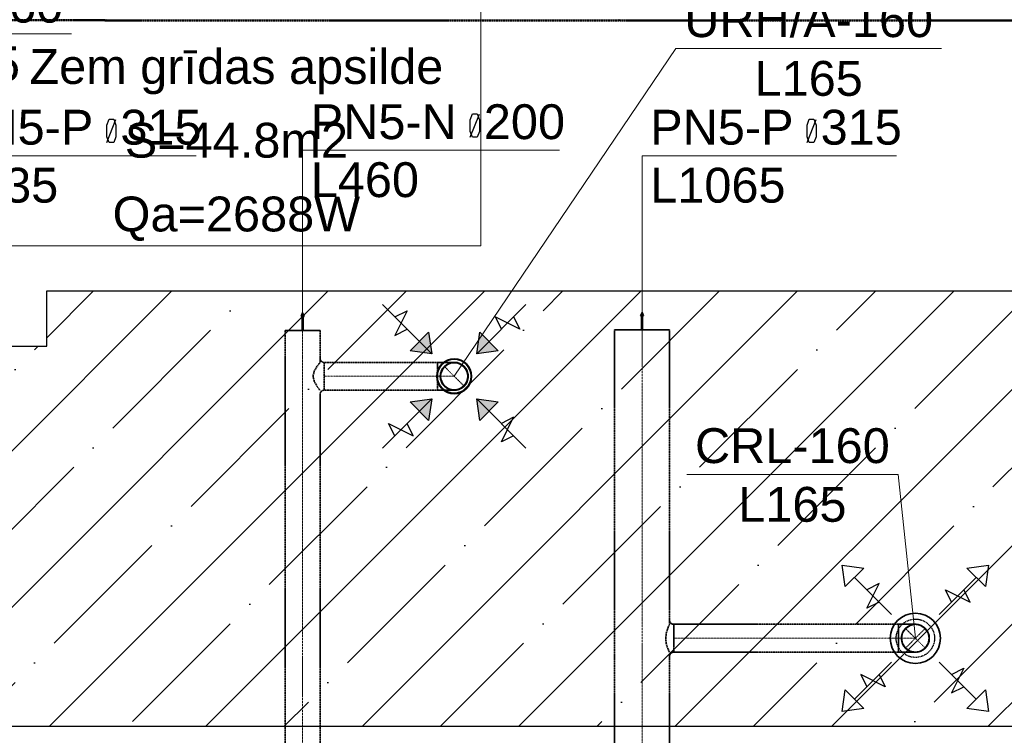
# Model space of a CAD drawing. Header units: millimetres. Extents: x -134161 to 355560, y -27497 to 30328.
# Tile 62 of 95: x 154687 to 160339, y -12609 to -8502. Entities that reach past the tile are written whole.
import ezdxf

# ---------------------------------------------------------------- set-up
doc = ezdxf.new("R2010")
doc.units = ezdxf.units.MM
for name, pattern in [('CenterLine', [17.2, 13, -2, 0.2, -2]), ('HIDDEN', [9.525, 6.35, -3.175]), ('UnderCeiling', [6.7, 4.2, -1, 0.5, -1])]:
    doc.linetypes.add(name, pattern=pattern)
for name, color, linetype in [('0000 RAKSTLAUKUMS - LAYOUT', 7, 'CONTINUOUS'), ('Dz1-Turpgaita', 7, 'CONTINUOUS'), ('Vent-PN5-N', 7, 'CONTINUOUS'), ('Vent-PN5-N-Iekarta', 7, 'CONTINUOUS'), ('Vent-PN5-N-Teksts-', 7, 'CONTINUOUS'), ('Vent-PN5-P', 7, 'CONTINUOUS'), ('Vent-PN5-P-Iekarta', 7, 'CONTINUOUS'), ('Vent-PN5-P-Plusmas bulta', 7, 'CONTINUOUS'), ('Vent-PN5-P-Teksts-', 7, 'CONTINUOUS'), ('Vent-PN9-N-Plusmas bulta', 7, 'CONTINUOUS'), ('Vent-PN9-N-Teksts-', 7, 'CONTINUOUS')]:
    doc.layers.add(name, color=color, linetype=linetype)
doc.layers.add('AVK-A_uzdevums', color=1, linetype='CONTINUOUS', lineweight=30)
doc.styles.add('Arial', font='arial.ttf', dxfattribs={"height": 187.5})
doc.styles.add('PBL', font='arial.ttf')

# ---------------------------------------------------------------- blocks, each defined once
blk = doc.blocks.new('*U1144')
at = {"layer": 'Vent-PN5-N-Teksts-', "color": 7, "linetype": 'Continuous', "lineweight": 15}
for p, q in [((15430.1, 6135, 2300), (16703.1, 8016.3, 2300)), ((16703.1, 8016.3, 2300), (18226.2, 8016.3, 2300))]:
    blk.add_line(p, q, dxfattribs=at)
at = {"layer": 'Vent-PN5-N-Teksts-', "color": 7, "linetype": 'Continuous', "lineweight": 25, "style": 'Arial'}
for s, p in [('URH/A-160', (16750.4, 8081.3, 2300)), ('L165', (17153.9, 7744.4, 2300))]:
    blk.add_text(s, height=200, dxfattribs=at).set_placement(p)
blk = doc.blocks.new('*U1164')
at = {"layer": 'Vent-PN5-P-Teksts-', "color": 7, "linetype": 'Continuous', "lineweight": 15}
for p, q in [((11176.8, 4631.9, 2300), (12020.5, 8099.5, 2300)), ((12020.5, 8099.5, 2300), (13233.2, 8099.5, 2300))]:
    blk.add_line(p, q, dxfattribs=at)
at = {"layer": 'Vent-PN5-P-Teksts-', "color": 7, "linetype": 'Continuous', "lineweight": 25, "style": 'Arial'}
for s, p in [('CRL-160', (12067.8, 8164.5, 2300)), ('L165', (12316.1, 7827.7, 2300))]:
    blk.add_text(s, height=200, dxfattribs=at).set_placement(p)
blk = doc.blocks.new('*U1170')
at = {"layer": 'Vent-PN5-P-Teksts-', "color": 7, "linetype": 'Continuous', "lineweight": 15}
for p, q in [((17977.5, 5572.1, 2300), (16764.8, 5572.1, 2300)), ((18077, 4631.9, 2300), (17977.5, 5572.1, 2300))]:
    blk.add_line(p, q, dxfattribs=at)
at = {"layer": 'Vent-PN5-P-Teksts-', "color": 7, "linetype": 'Continuous', "lineweight": 25, "style": 'Arial'}
for s, p in [('CRL-160', (16812.1, 5637.1, 2300)), ('L165', (17060.4, 5300.3, 2300))]:
    blk.add_text(s, height=200, dxfattribs=at).set_placement(p)
blk = doc.blocks.new('*U1203')
at = {"layer": 'Vent-PN5-P-Plusmas bulta', "color": 7, "linetype": 'Continuous', "lineweight": 25}
for p, q in [((17674.7, 4928.2, 2205), (17657, 5052, 2205)), ((17657, 5052, 2205), (17780.7, 5034.3, 2205)), ((17674.7, 4928.2, 2205), (17657, 5052, 2205)), ((17657, 5052, 2205), (17780.7, 5034.3, 2205)), ((17780.7, 5034.3, 2205), (17674.7, 4928.2, 2205)), ((18373.3, 5034.3, 2205), (18497, 5052, 2205)), ((18373.3, 5034.3, 2205), (18497, 5052, 2205)), ((18479.4, 4928.2, 2205), (18373.3, 5034.3, 2205)), ((18497, 5052, 2205), (18479.4, 4928.2, 2205)), ((18497, 5052, 2205), (18479.4, 4928.2, 2205)), ((17939.8, 4769.1, 2205), (17727.7, 4981.3, 2205)), ((18214.2, 4769.1, 2205), (18426.3, 4981.3, 2205)), ((17798.4, 4804.5, 2205), (17869.1, 4945.9, 2205)), ((17869.1, 4945.9, 2205), (17798.4, 4910.5, 2205)), ((18284.9, 4839.8, 2205), (18249.6, 4910.5, 2205)), ((18249.6, 4910.5, 2205), (18391, 4839.8, 2205)), ((18391, 4839.8, 2205), (18355.6, 4910.5, 2205)), ((17869.1, 4839.8, 2205), (17798.4, 4804.5, 2205)), ((17939.8, 4494.8, 2205), (17727.7, 4282.6, 2205)), ((18214.2, 4494.8, 2205), (18426.3, 4282.6, 2205)), ((17904.5, 4353.3, 2205), (17763.1, 4424.1, 2205)), ((17763.1, 4424.1, 2205), (17798.4, 4353.3, 2205)), ((17869.1, 4424.1, 2205), (17904.5, 4353.3, 2205)), ((18284.9, 4424.1, 2205), (18355.6, 4459.4, 2205)), ((18355.6, 4459.4, 2205), (18284.9, 4318, 2205)), ((18284.9, 4318, 2205), (18355.6, 4353.3, 2205)), ((17657, 4211.9, 2205), (17674.7, 4335.7, 2205)), ((17657, 4211.9, 2205), (17674.7, 4335.7, 2205)), ((17674.7, 4335.7, 2205), (17780.7, 4229.6, 2205)), ((18373.3, 4229.6, 2205), (18479.4, 4335.7, 2205)), ((18479.4, 4335.7, 2205), (18497, 4211.9, 2205)), ((18479.4, 4335.7, 2205), (18497, 4211.9, 2205)), ((17780.7, 4229.6, 2205), (17657, 4211.9, 2205)), ((17780.7, 4229.6, 2205), (17657, 4211.9, 2205)), ((18497, 4211.9, 2205), (18373.3, 4229.6, 2205)), ((18497, 4211.9, 2205), (18373.3, 4229.6, 2205))]:
    blk.add_line(p, q, dxfattribs=at)
blk = doc.blocks.new('*U1204')
at = {"layer": 'Vent-PN5-P', "color": 5, "linetype": 'UnderCeiling', "lineweight": 35}
for p, q in [((16350.9, 4743.9, 2700), (16350.9, 4519.9, 2700)), ((16662.9, 4705.9, 2730.6), (16655.4, 4688.5, 2756.6)), ((16665.9, 4711.9, 2700), (16662.9, 4705.9, 2730.6)), ((16665.9, 4743.9, 2700), (16665.9, 4711.9, 2700)), ((16647.4, 4662.6, 2773.9), (16644, 4631.9, 2780)), ((16655.4, 4688.5, 2756.6), (16647.4, 4662.6, 2773.9)), ((16644, 4631.9, 2780), (16647.4, 4601.3, 2773.9)), ((16647.4, 4601.3, 2773.9), (16655.4, 4575.4, 2756.6)), ((16655.4, 4575.4, 2756.6), (16662.9, 4558, 2730.6)), ((16662.9, 4558, 2730.6), (16665.9, 4551.9, 2700)), ((16665.9, 4527.9, 2700), (16665.9, 4519.9, 2700))]:
    blk.add_line(p, q, dxfattribs=at)
at = {"layer": 'Vent-PN5-P', "color": 7, "linetype": 'CenterLine', "lineweight": 18}
blk.add_line((16508.4, 4743.9, 2700), (16508.4, 4519.9, 2700), dxfattribs=at)
at = {"layer": 'Vent-PN5-P', "color": 5, "linetype": 'UnderCeiling', "lineweight": 35}
blk.add_ellipse((16689.9, 4735.9, 2700), major_axis=(-24, 0), ratio=1, start_param=0, end_param=1.570796, dxfattribs=at)
at = {"layer": 'Vent-PN5-P', "color": 5, "linetype": 'UnderCeiling', "lineweight": 35, "extrusion": (1, 0, 0)}
blk.add_ellipse((16689.9, 4631.9, 2700), major_axis=(0, 80), ratio=1, start_param=0, end_param=3.141593, dxfattribs=at)
at = {"layer": 'Vent-PN5-P', "color": 5, "linetype": 'UnderCeiling', "lineweight": 35, "extrusion": (0, 0, -1)}
blk.add_ellipse((16689.9, 4527.9, 2700), major_axis=(-24, 0), ratio=1, start_param=0, end_param=1.570796, dxfattribs=at)
blk = doc.blocks.new('*U1205')
at = {"layer": 'Vent-PN5-P', "color": 5, "linetype": 'UnderCeiling', "lineweight": 35}
for p, q in [((16350.9, 4743.9, 2700), (16350.9, 6402, 2700)), ((16665.9, 4743.9, 2700), (16665.9, 6402, 2700))]:
    blk.add_line(p, q, dxfattribs=at)
at = {"layer": 'Vent-PN5-P', "color": 7, "linetype": 'CenterLine', "lineweight": 18}
blk.add_line((16508.4, 4743.9, 2700), (16508.4, 6402, 2700), dxfattribs=at)
blk = doc.blocks.new('*U1206')
at = {"layer": 'Vent-PN5-P', "color": 5, "linetype": 'UnderCeiling', "lineweight": 35}
for p, q in [((17981, 4711.9, 2700), (16689.9, 4711.9, 2700)), ((17981, 4551.9, 2700), (16689.9, 4551.9, 2700))]:
    blk.add_line(p, q, dxfattribs=at)
at = {"layer": 'Vent-PN5-P', "color": 7, "linetype": 'CenterLine', "lineweight": 18}
blk.add_line((17981, 4631.9, 2700), (16689.9, 4631.9, 2700), dxfattribs=at)
blk = doc.blocks.new('*U1207')
at = {"layer": 'Vent-PN5-P-Iekarta', "color": 5, "linetype": 'Continuous', "lineweight": 35}
for p, q in [((18020.4, 4688.5, 2247), (18046.4, 4705.9, 2247)), ((18046.4, 4705.9, 2247), (18077, 4711.9, 2247)), ((18077, 4711.9, 2247), (18107.6, 4705.9, 2247)), ((18107.6, 4705.9, 2247), (18133.6, 4688.5, 2247)), ((17997, 4631.9, 2247), (18003.1, 4662.6, 2247)), ((18003.1, 4662.6, 2247), (18020.4, 4688.5, 2247)), ((18133.6, 4688.5, 2247), (18150.9, 4662.6, 2247)), ((18150.9, 4662.6, 2247), (18157, 4631.9, 2247)), ((18003.1, 4601.3, 2247), (17997, 4631.9, 2247)), ((18020.4, 4575.4, 2247), (18003.1, 4601.3, 2247)), ((18150.9, 4601.3, 2247), (18133.6, 4575.4, 2247)), ((18157, 4631.9, 2247), (18150.9, 4601.3, 2247)), ((18046.4, 4558, 2247), (18020.4, 4575.4, 2247)), ((18077, 4551.9, 2247), (18046.4, 4558, 2247)), ((18107.6, 4558, 2247), (18077, 4551.9, 2247)), ((18133.6, 4575.4, 2247), (18107.6, 4558, 2247))]:
    blk.add_line(p, q, dxfattribs=at)
for centre, radius in [((18077, 4631.9, 2235), 144), ((18077, 4631.9, 2300), 80), ((18077, 4631.9, 2247), 2.5)]:
    blk.add_circle(centre, radius, dxfattribs=at)
at = {"layer": 'Vent-PN5-P-Iekarta', "color": 7, "linetype": 'HIDDEN', "lineweight": -3}
blk.add_circle((18077, 4631.9, 2200), 110, dxfattribs=at)
blk = doc.blocks.new('*U1208')
at = {"layer": 'Vent-PN5-P', "color": 7, "linetype": 'Continuous', "lineweight": -3}
blk.add_line((18077, 4631.9, 2354), (18077, 4631.9, 2353), dxfattribs=at)
blk = doc.blocks.new('*U1209')
at = {"layer": 'Vent-PN5-P', "color": 7, "linetype": 'UnderCeiling', "lineweight": 18}
for p, q in [((18020.4, 4688.5, 2604), (18133.6, 4575.4, 2604)), ((18133.6, 4688.5, 2604), (18020.4, 4575.4, 2604))]:
    blk.add_line(p, q, dxfattribs=at)
at = {"layer": 'Vent-PN5-P', "color": 5, "linetype": 'UnderCeiling', "lineweight": 35, "extrusion": (-1, 0, 0)}
blk.add_ellipse((17981, 4631.9, 2700), major_axis=(0, -80), ratio=1, start_param=0, end_param=3.141593, dxfattribs=at)
at = {"layer": 'Vent-PN5-P', "color": 5, "linetype": 'UnderCeiling', "lineweight": 35, "extrusion": (0, -1, 0)}
for centre in [(17981, 4711.9, 2604), (17981, 4551.9, 2604)]:
    blk.add_ellipse(centre, major_axis=(96, 0), ratio=1, start_param=0, end_param=1.570796, dxfattribs=at)
at = {"layer": 'Vent-PN5-P', "color": 7, "linetype": 'HIDDEN', "lineweight": -3, "extrusion": (0, 0, -1)}
blk.add_ellipse((18077, 4631.9, 2604), major_axis=(0, -80), ratio=1, start_param=0, end_param=3.141593, dxfattribs=at)
at = {"layer": 'Vent-PN5-P', "color": 5, "linetype": 'UnderCeiling', "lineweight": 35, "extrusion": (0, 0, -1)}
blk.add_ellipse((18077, 4631.9, 2604), major_axis=(0, 80), ratio=1, start_param=0, end_param=3.141593, dxfattribs=at)
at = {"layer": 'Vent-PN5-P', "color": 7, "linetype": 'CenterLine', "lineweight": 18, "extrusion": (0, -1, 0)}
blk.add_ellipse((17981, 4631.9, 2604), major_axis=(96, 0), ratio=1, start_param=0, end_param=1.570796, dxfattribs=at)
blk = doc.blocks.new('*U1278')
at = {"layer": 'Vent-PN5-N', "color": 1, "linetype": 'UnderCeiling', "lineweight": 35}
for p, q in [((14459.8, 6247, 2700), (14459.8, 6023, 2700)), ((14659.8, 6247, 2700), (14659.8, 6215, 2700)), ((14627.2, 6165.6, 2773.9), (14619.8, 6135, 2780)), ((14642.3, 6191.6, 2756.6), (14627.2, 6165.6, 2773.9)), ((14655, 6208.9, 2730.6), (14642.3, 6191.6, 2756.6)), ((14659.8, 6215, 2700), (14655, 6208.9, 2730.6)), ((14619.8, 6135, 2780), (14627.2, 6104.4, 2773.9)), ((14627.2, 6104.4, 2773.9), (14642.3, 6078.5, 2756.6)), ((14642.3, 6078.5, 2756.6), (14655, 6061.1, 2730.6)), ((14655, 6061.1, 2730.6), (14659.8, 6055, 2700)), ((14659.8, 6031, 2700), (14659.8, 6023, 2700))]:
    blk.add_line(p, q, dxfattribs=at)
at = {"layer": 'Vent-PN5-N', "color": 7, "linetype": 'CenterLine', "lineweight": 18}
blk.add_line((14559.8, 6247, 2700), (14559.8, 6023, 2700), dxfattribs=at)
at = {"layer": 'Vent-PN5-N', "color": 1, "linetype": 'UnderCeiling', "lineweight": 35}
blk.add_ellipse((14683.8, 6239, 2700), major_axis=(-24, 0), ratio=1, start_param=0, end_param=1.570796, dxfattribs=at)
at = {"layer": 'Vent-PN5-N', "color": 1, "linetype": 'UnderCeiling', "lineweight": 35, "extrusion": (1, 0, 0)}
blk.add_ellipse((14683.8, 6135, 2700), major_axis=(0, 80), ratio=1, start_param=0, end_param=3.141593, dxfattribs=at)
at = {"layer": 'Vent-PN5-N', "color": 1, "linetype": 'UnderCeiling', "lineweight": 35, "extrusion": (0, 0, -1)}
blk.add_ellipse((14683.8, 6031, 2700), major_axis=(-24, 0), ratio=1, start_param=0, end_param=1.570796, dxfattribs=at)
blk = doc.blocks.new('*U1279')
at = {"layer": 'Vent-PN5-N', "color": 1, "linetype": 'UnderCeiling', "lineweight": 35}
for p, q in [((14459.8, 6247, 2700), (14459.8, 6398.6, 2700)), ((14659.8, 6247, 2700), (14659.8, 6398.6, 2700))]:
    blk.add_line(p, q, dxfattribs=at)
at = {"layer": 'Vent-PN5-N', "color": 7, "linetype": 'CenterLine', "lineweight": 18}
blk.add_line((14559.8, 6247, 2700), (14559.8, 6398.6, 2700), dxfattribs=at)
blk = doc.blocks.new('*U1280')
at = {"layer": 'Vent-PN5-N', "color": 1, "linetype": 'UnderCeiling', "lineweight": 35}
for p, q in [((15334.1, 6215, 2700), (14683.8, 6215, 2700)), ((15334.1, 6055, 2700), (14683.8, 6055, 2700))]:
    blk.add_line(p, q, dxfattribs=at)
at = {"layer": 'Vent-PN5-N', "color": 7, "linetype": 'CenterLine', "lineweight": 18}
blk.add_line((15334.1, 6135, 2700), (14683.8, 6135, 2700), dxfattribs=at)
blk = doc.blocks.new('*U1292')
at = {"layer": 'Vent-PN9-N-Plusmas bulta', "linetype": 'Continuous', "lineweight": 25}
for points in [[(15283.4, 6387.8), (15301.1, 6264.1), (15177.3, 6281.8)], [(15682.9, 6281.8), (15559.2, 6264.1), (15576.8, 6387.8)], [(15177.3, 5988.3), (15301.1, 6006), (15283.4, 5882.2)], [(15576.8, 5882.2), (15559.2, 6006), (15682.9, 5988.3)]]:
    blk.add_hatch(color=7, dxfattribs=at).paths.add_polyline_path(points, flags=0)
at = {"layer": 'Vent-PN9-N-Plusmas bulta', "color": 7, "linetype": 'Continuous', "lineweight": 25}
for p, q in [((15301.1, 6264.1, 2237), (15018.2, 6546.9, 2237)), ((15088.9, 6476.2, 2237), (15159.6, 6511.6, 2237)), ((15159.6, 6511.6, 2237), (15088.9, 6370.1, 2237)), ((15559.2, 6264.1, 2237), (15842, 6546.9, 2237)), ((15806.6, 6405.5, 2237), (15665.2, 6476.2, 2237)), ((15665.2, 6476.2, 2237), (15700.6, 6405.5, 2237)), ((15771.3, 6476.2, 2237), (15806.6, 6405.5, 2237)), ((15088.9, 6370.1, 2237), (15159.6, 6405.5, 2237)), ((15283.4, 6387.8, 2237), (15301.1, 6264.1, 2237)), ((15559.2, 6264.1, 2237), (15576.8, 6387.8, 2237)), ((15301.1, 6264.1, 2237), (15177.3, 6281.8, 2237)), ((15682.9, 6281.8, 2237), (15559.2, 6264.1, 2237)), ((15301.1, 6006, 2237), (15018.2, 5723.1, 2237)), ((15177.3, 5988.3, 2237), (15301.1, 6006, 2237)), ((15301.1, 6006, 2237), (15283.4, 5882.2, 2237)), ((15559.2, 6006, 2237), (15842, 5723.1, 2237)), ((15576.8, 5882.2, 2237), (15559.2, 6006, 2237)), ((15559.2, 6006, 2237), (15682.9, 5988.3, 2237)), ((15700.6, 5758.5, 2237), (15771.3, 5899.9, 2237)), ((15771.3, 5899.9, 2237), (15700.6, 5864.6, 2237)), ((15088.9, 5793.9, 2237), (15053.6, 5864.6, 2237)), ((15053.6, 5864.6, 2237), (15195, 5793.9, 2237)), ((15195, 5793.9, 2237), (15159.6, 5864.6, 2237)), ((15771.3, 5793.9, 2237), (15700.6, 5758.5, 2237))]:
    blk.add_line(p, q, dxfattribs=at)
for points in [[(15283.4, 6387.8, 2237), (15301.1, 6264.1, 2237), (15177.3, 6281.8, 2237)], [(15682.9, 6281.8, 2237), (15559.2, 6264.1, 2237), (15576.8, 6387.8, 2237)], [(15177.3, 5988.3, 2237), (15301.1, 6006, 2237), (15283.4, 5882.2, 2237)], [(15576.8, 5882.2, 2237), (15559.2, 6006, 2237), (15682.9, 5988.3, 2237)]]:
    blk.add_3dface(points, dxfattribs=at)
blk = doc.blocks.new('*U1293')
at = {"layer": 'Vent-PN5-N-Iekarta', "color": 1, "linetype": 'Continuous', "lineweight": 35}
for centre, radius in [((15430.1, 6135, 2300), 100), ((15430.1, 6135, 2287), 97.5), ((15430.1, 6135, 2289), 80), ((15430.1, 6135, 2300), 78)]:
    blk.add_circle(centre, radius, dxfattribs=at)
blk = doc.blocks.new('*U1294')
at = {"layer": 'Vent-PN5-N', "color": 7, "linetype": 'Continuous', "lineweight": -3}
blk.add_line((15430.1, 6135, 2550), (15430.1, 6135, 2549), dxfattribs=at)
blk = doc.blocks.new('*U1295')
at = {"layer": 'Vent-PN5-N', "color": 7, "linetype": 'UnderCeiling', "lineweight": 18}
blk.add_line((15373.5, 6191.6, 2604), (15486.7, 6078.5, 2604), dxfattribs=at)
at = {"layer": 'Vent-PN5-N', "color": 1, "linetype": 'UnderCeiling', "lineweight": 35, "extrusion": (-1, 0, 0)}
blk.add_ellipse((15334.1, 6135, 2700), major_axis=(0, -80), ratio=1, start_param=0, end_param=3.141593, dxfattribs=at)
at = {"layer": 'Vent-PN5-N', "color": 1, "linetype": 'UnderCeiling', "lineweight": 35, "extrusion": (0, -1, 0)}
for centre in [(15334.1, 6215, 2604), (15334.1, 6055, 2604)]:
    blk.add_ellipse(centre, major_axis=(96, 0), ratio=1, start_param=0, end_param=1.570796, dxfattribs=at)
at = {"layer": 'Vent-PN5-N', "color": 7, "linetype": 'HIDDEN', "lineweight": -3, "extrusion": (0, 0, -1)}
blk.add_ellipse((15430.1, 6135, 2604), major_axis=(0, -80), ratio=1, start_param=0, end_param=3.141593, dxfattribs=at)
at = {"layer": 'Vent-PN5-N', "color": 1, "linetype": 'UnderCeiling', "lineweight": 35, "extrusion": (0, 0, -1)}
blk.add_ellipse((15430.1, 6135, 2604), major_axis=(0, 80), ratio=1, start_param=0, end_param=3.141593, dxfattribs=at)
at = {"layer": 'Vent-PN5-N', "color": 7, "linetype": 'CenterLine', "lineweight": 18, "extrusion": (0, -1, 0)}
blk.add_ellipse((15334.1, 6135, 2604), major_axis=(96, 0), ratio=1, start_param=0, end_param=1.570796, dxfattribs=at)
blk = doc.blocks.new('*U1319')
at = {"layer": 'Vent-PN5-P-Teksts-', "color": 7, "linetype": 'Continuous', "lineweight": 25}
for p, q in [((17455.6, 7575.3, 2700), (17468.2, 7609.6, 2700)), ((17455.6, 7475.9, 2700), (17507.6, 7608.4, 2700)), ((17455.6, 7509, 2700), (17455.6, 7575.3, 2700)), ((17468.2, 7609.6, 2700), (17495, 7609.6, 2700)), ((17495, 7609.6, 2700), (17507.6, 7575.3, 2700)), ((17507.6, 7575.3, 2700), (17507.6, 7509, 2700)), ((17468.2, 7475.9, 2700), (17455.6, 7509, 2700)), ((17495, 7475.9, 2700), (17468.2, 7475.9, 2700)), ((17507.6, 7509, 2700), (17495, 7475.9, 2700))]:
    blk.add_line(p, q, dxfattribs=at)
at = {"layer": 'Vent-PN5-P-Teksts-', "color": 7, "linetype": 'Continuous', "lineweight": 15}
for p, q in [((16508.4, 6402, 2700), (16508.4, 7400.2, 2700)), ((16508.4, 7400.2, 2700), (17968.5, 7400.2, 2700))]:
    blk.add_line(p, q, dxfattribs=at)
at = {"layer": 'Vent-PN5-P-Teksts-', "color": 7, "linetype": 'Continuous', "lineweight": 25, "style": 'Arial'}
for s, p in [('PN5-P  315', (16555.1, 7464.4, 2700)), ('L1065', (16555.1, 7131.6, 2700))]:
    blk.add_text(s, height=200, dxfattribs=at).set_placement(p)
blk = doc.blocks.new('*U1320')
at = {"layer": 'Vent-PN5-P-Teksts-', "color": 7, "linetype": 'Continuous', "lineweight": 25}
for p, q in [((13436.4, 7575.3, 2700), (13449, 7609.6, 2700)), ((13436.4, 7475.9, 2700), (13488.4, 7608.4, 2700)), ((13436.4, 7509, 2700), (13436.4, 7575.3, 2700)), ((13449, 7609.6, 2700), (13475.8, 7609.6, 2700)), ((13475.8, 7609.6, 2700), (13488.4, 7575.3, 2700)), ((13488.4, 7575.3, 2700), (13488.4, 7509, 2700)), ((13449, 7475.9, 2700), (13436.4, 7509, 2700)), ((13475.8, 7475.9, 2700), (13449, 7475.9, 2700)), ((13488.4, 7509, 2700), (13475.8, 7475.9, 2700))]:
    blk.add_line(p, q, dxfattribs=at)
at = {"layer": 'Vent-PN5-P-Teksts-', "color": 7, "linetype": 'Continuous', "lineweight": 15}
for p, q in [((12489.2, 6416.5, 2700), (12489.2, 7400.2, 2700)), ((12489.2, 7400.2, 2700), (13949.3, 7400.2, 2700))]:
    blk.add_line(p, q, dxfattribs=at)
at = {"layer": 'Vent-PN5-P-Teksts-', "color": 7, "linetype": 'Continuous', "lineweight": 25, "style": 'Arial'}
for s, p in [('PN5-P  315', (12535.9, 7464.4, 2700)), ('L935', (12535.9, 7131.6, 2700))]:
    blk.add_text(s, height=200, dxfattribs=at).set_placement(p)
blk = doc.blocks.new('*U1330')
at = {"layer": 'Vent-PN5-P', "color": 5, "linetype": 'Continuous', "lineweight": 35}
for p, q in [((16508.4, 6502, 2700), (16499.4, 6482, 2700)), ((16517.4, 6482, 2700), (16508.4, 6502, 2700)), ((16499.4, 6482, 2700), (16505.4, 6482, 2700)), ((16505.4, 6482, 2700), (16505.4, 6402, 2700)), ((16511.4, 6402, 2700), (16511.4, 6482, 2700)), ((16511.4, 6482, 2700), (16517.4, 6482, 2700)), ((16665.9, 6402, 2700), (16350.9, 6402, 2700)), ((16505.4, 6402, 2700), (16511.4, 6402, 2700))]:
    blk.add_line(p, q, dxfattribs=at)
blk = doc.blocks.new('*U1331')
at = {"layer": 'Vent-PN5-P', "color": 5, "linetype": 'UnderCeiling', "lineweight": 35}
for p, q in [((16350.9, 1411.9, 2700), (16350.9, 4519.9, 2700)), ((16665.9, 1411.9, 2700), (16665.9, 4519.9, 2700))]:
    blk.add_line(p, q, dxfattribs=at)
at = {"layer": 'Vent-PN5-P', "color": 7, "linetype": 'CenterLine', "lineweight": 18}
blk.add_line((16508.4, 1411.9, 2700), (16508.4, 4519.9, 2700), dxfattribs=at)
blk = doc.blocks.new('*U1408')
at = {"layer": 'Vent-PN9-N-Teksts-', "color": 7, "linetype": 'Continuous', "lineweight": 25}
for p, q in [((15522.4, 7606.8, 2700), (15535, 7641, 2700)), ((15522.4, 7507.3, 2700), (15574.4, 7639.9, 2700)), ((15535, 7641, 2700), (15561.9, 7641, 2700)), ((15561.9, 7641, 2700), (15574.4, 7606.8, 2700)), ((15522.4, 7540.5, 2700), (15522.4, 7606.8, 2700)), ((15574.4, 7606.8, 2700), (15574.4, 7540.5, 2700)), ((15535, 7507.3, 2700), (15522.4, 7540.5, 2700)), ((15574.4, 7540.5, 2700), (15561.9, 7507.3, 2700)), ((15561.9, 7507.3, 2700), (15535, 7507.3, 2700))]:
    blk.add_line(p, q, dxfattribs=at)
at = {"layer": 'Vent-PN9-N-Teksts-', "color": 7, "linetype": 'Continuous', "lineweight": 15}
for p, q in [((14559.8, 6398.6, 2700), (14559.8, 7431.7, 2700)), ((14559.8, 7431.7, 2700), (16035.3, 7431.7, 2700))]:
    blk.add_line(p, q, dxfattribs=at)
at = {"layer": 'Vent-PN9-N-Teksts-', "color": 7, "linetype": 'Continuous', "lineweight": 25, "style": 'Arial'}
for s, p in [('PN5-N  200', (14606.5, 7495.9, 2700)), ('L460', (14606.5, 7163.3, 2700))]:
    blk.add_text(s, height=200, dxfattribs=at).set_placement(p)
blk = doc.blocks.new('*U1411')
at = {"layer": 'Vent-PN5-N', "color": 1, "linetype": 'Continuous', "lineweight": 35}
for p, q in [((14559.8, 6498.6, 2700), (14550.8, 6478.6, 2700)), ((14550.8, 6478.6, 2700), (14556.8, 6478.6, 2700)), ((14556.8, 6478.6, 2700), (14556.8, 6398.6, 2700)), ((14568.8, 6478.6, 2700), (14559.8, 6498.6, 2700)), ((14562.8, 6398.6, 2700), (14562.8, 6478.6, 2700)), ((14562.8, 6478.6, 2700), (14568.8, 6478.6, 2700)), ((14659.8, 6398.6, 2700), (14459.8, 6398.6, 2700)), ((14556.8, 6398.6, 2700), (14562.8, 6398.6, 2700))]:
    blk.add_line(p, q, dxfattribs=at)
blk = doc.blocks.new('*U1412')
at = {"layer": 'Vent-PN5-N', "color": 1, "linetype": 'UnderCeiling', "lineweight": 35}
for p, q in [((14459.8, 3622.4, 2700), (14459.8, 6023, 2700)), ((14659.8, 3622.4, 2700), (14659.8, 6023, 2700))]:
    blk.add_line(p, q, dxfattribs=at)
at = {"layer": 'Vent-PN5-N', "color": 7, "linetype": 'CenterLine', "lineweight": 18}
blk.add_line((14559.8, 3622.4, 2700), (14559.8, 6023, 2700), dxfattribs=at)
blk = doc.blocks.new('*U1801')
at = {"layer": 'Dz1-Turpgaita', "color": 4, "linetype": 'UnderCeiling', "lineweight": 25}
for p, q in [((13423.9, 8180.3, 2800), (4471.4, 8180.3, 2800)), ((13423.9, 8174.3, 2800), (4471.4, 8174.3, 2800))]:
    blk.add_line(p, q, dxfattribs=at)
blk = doc.blocks.new('*U1804')
at = {"layer": 'Dz1-Turpgaita', "color": 4, "linetype": 'UnderCeiling', "lineweight": 25}
for p, q in [((16376, 8180.3, 2800), (16374.8, 8180.3, 2800)), ((16383.2, 8174.3, 2800), (16374.8, 8174.3, 2800)), ((16376, 8180.3, 2800), (16376.2, 8180, 2801.1)), ((16376.2, 8180, 2801.1), (16376.9, 8179.4, 2802.1)), ((16376.9, 8179.4, 2802.1), (16377.8, 8178.4, 2802.8)), ((16377.8, 8178.4, 2802.8), (16379, 8177.3, 2803)), ((16379, 8177.3, 2803), (16380.1, 8178.4, 2802.8)), ((16380.1, 8178.4, 2802.8), (16381.1, 8179.4, 2802.1)), ((16381.1, 8179.4, 2802.1), (16381.8, 8180, 2801.1)), ((16381.8, 8180, 2801.1), (16382, 8180.3, 2800))]:
    blk.add_line(p, q, dxfattribs=at)
at = {"layer": 'Dz1-Turpgaita', "color": 4, "linetype": 'UnderCeiling', "lineweight": 25, "extrusion": (-1, 0, 0)}
for centre in [(16374.8, 8177.3, 2800), (16383.2, 8177.3, 2800)]:
    blk.add_ellipse(centre, major_axis=(0, -3), ratio=1, start_param=0, end_param=3.141593, dxfattribs=at)
at = {"layer": 'Dz1-Turpgaita', "color": 4, "linetype": 'UnderCeiling', "lineweight": 25}
blk.add_ellipse((16375.1, 8181.2, 2800), major_axis=(0, -0.9), ratio=1, start_param=0, end_param=1.570796, dxfattribs=at)
at = {"layer": 'Dz1-Turpgaita', "color": 4, "linetype": 'UnderCeiling', "lineweight": 25, "extrusion": (0, 1, 0)}
blk.add_ellipse((16379, 8181.3, 2800), major_axis=(-3, 0), ratio=1, start_param=0, end_param=3.141593, dxfattribs=at)
at = {"layer": 'Dz1-Turpgaita', "color": 4, "linetype": 'UnderCeiling', "lineweight": 25, "extrusion": (0, 0, -1)}
blk.add_ellipse((16382.9, 8181.2, 2800), major_axis=(0, -0.9), ratio=1, start_param=0, end_param=1.570796, dxfattribs=at)
blk = doc.blocks.new('*U1805')
at = {"layer": 'Dz1-Turpgaita', "color": 4, "linetype": 'UnderCeiling', "lineweight": 25}
for p, q in [((16383.2, 8180.3, 2800), (19361.5, 8180.3, 2800)), ((16383.2, 8174.3, 2800), (19361.5, 8174.3, 2800))]:
    blk.add_line(p, q, dxfattribs=at)
blk = doc.blocks.new('*U1861')
at = {"layer": 'Dz1-Turpgaita', "color": 4, "linetype": 'UnderCeiling', "lineweight": 25}
for p, q in [((13432.3, 8180.3, 2800), (16374.8, 8180.3, 2800)), ((13432.3, 8174.3, 2800), (16374.8, 8174.3, 2800))]:
    blk.add_line(p, q, dxfattribs=at)
blk = doc.blocks.new('*U1967')
at = {"layer": 'Dz1-Turpgaita', "color": 4, "linetype": 'UnderCeiling', "lineweight": 25}
for p, q in [((13423.9, 8180.3, 2800), (13425.1, 8180.3, 2800)), ((13423.9, 8174.3, 2800), (13432.3, 8174.3, 2800)), ((13425.1, 8180.3, 2800), (13425.3, 8180, 2801.1)), ((13425.3, 8180, 2801.1), (13425.9, 8179.4, 2802.1)), ((13425.9, 8179.4, 2802.1), (13426.9, 8178.4, 2802.8)), ((13426.9, 8178.4, 2802.8), (13428.1, 8177.3, 2803)), ((13428.1, 8177.3, 2803), (13429.2, 8178.4, 2802.8)), ((13429.2, 8178.4, 2802.8), (13430.2, 8179.4, 2802.1)), ((13430.2, 8179.4, 2802.1), (13430.8, 8180, 2801.1)), ((13430.8, 8180, 2801.1), (13431.1, 8180.3, 2800))]:
    blk.add_line(p, q, dxfattribs=at)
at = {"layer": 'Dz1-Turpgaita', "color": 4, "linetype": 'UnderCeiling', "lineweight": 25, "extrusion": (1, 0, 0)}
for centre in [(13423.9, 8177.3, 2800), (13432.3, 8177.3, 2800)]:
    blk.add_ellipse(centre, major_axis=(0, 3), ratio=1, start_param=0, end_param=3.141593, dxfattribs=at)
at = {"layer": 'Dz1-Turpgaita', "color": 4, "linetype": 'UnderCeiling', "lineweight": 25}
blk.add_ellipse((13424.2, 8181.2, 2800), major_axis=(0, -0.9), ratio=1, start_param=0, end_param=1.570796, dxfattribs=at)
at = {"layer": 'Dz1-Turpgaita', "color": 4, "linetype": 'UnderCeiling', "lineweight": 25, "extrusion": (0, 1, 0)}
blk.add_ellipse((13428.1, 8181.3, 2800), major_axis=(-3, 0), ratio=1, start_param=0, end_param=3.141593, dxfattribs=at)
at = {"layer": 'Dz1-Turpgaita', "color": 4, "linetype": 'UnderCeiling', "lineweight": 25, "extrusion": (0, 0, -1)}
blk.add_ellipse((13432, 8181.2, 2800), major_axis=(0, -0.9), ratio=1, start_param=0, end_param=1.570796, dxfattribs=at)
blk = doc.blocks.new('*U2104')
at = {"layer": 'AVK-A_uzdevums', "color": 7, "linetype": 'Continuous', "lineweight": 18}
for p, q in [((12776.9, 6884.6), (12776.9, 9000.9)), ((12776.9, 9000.9), (15582.6, 9000.9)), ((15582.6, 9000.9), (15582.6, 6884.6)), ((12776.9, 5251.2), (12776.9, 6884.6)), ((15582.6, 6884.6), (12776.9, 6884.6))]:
    blk.add_line(p, q, dxfattribs=at)
at = {"layer": 'AVK-A_uzdevums', "color": 7, "linetype": 'Continuous', "lineweight": 18, "extrusion": (0, 0, -1)}
blk.add_circle((-12776.9, 5251.2), 50, dxfattribs=at)
at = {"layer": 'AVK-A_uzdevums', "color": 7, "linetype": 'Continuous', "lineweight": 25, "style": 'Arial'}
for s, p in [('Esošo apkure atslēgt!', (12836.3, 8659.3)), ('Zem grīdas apsilde', (12991.7, 7812.8)), ('S=44.8m2', (13539, 7389.6)), ('Qa=2688W', (13469.2, 6966.3))]:
    blk.add_text(s, height=200, dxfattribs=at).set_placement(p)

msp = doc.modelspace()

# ---------------------------------------------------------------- hatches: boundary and pattern name
at = {"layer": 'AVK-A_uzdevums'}
h = msp.add_hatch(dxfattribs=at)
h.set_pattern_fill('ANSI35', color=256, scale=100)
h.set_pattern_definition([(45, (141751.17, -16683.6), (-449.013, 449.013), []), (45, (142200.2, -16683.6), (-449.013, 449.013), [793.75, -158.75, 0, -158.75])])
h.paths.add_polyline_path([(145601.6, -10058.6), (148446.9, -10058.6), (148446.9, -10340.8), (148845.4, -10340.8), (148845.4, -10058.6), (154444.2, -10058.6), (154444.2, -10376.1), (154842.7, -10376.1), (154842.7, -10058.6), (160437.8, -10058.6), (160437.8, -10376.1), (160836.5, -10376.1), (160836.5, -10058.6), (163686.7, -10058.6), (163686.7, -12558.6), (145601.6, -12558.6)])

# ---------------------------------------------------------------- linework, layer by layer
msp.add_lwpolyline([(145601.6, -10058.6), (148446.9, -10058.6), (148446.9, -10340.8), (148845.4, -10340.8), (148845.4, -10058.6), (154444.2, -10058.6), (154444.2, -10376.1), (154842.7, -10376.1), (154842.7, -10058.6), (160437.8, -10058.6), (160437.8, -10376.1), (160836.5, -10376.1), (160836.5, -10058.6), (163686.7, -10058.6), (163686.7, -12558.6), (145601.6, -12558.6)], close=True, dxfattribs=at)

# ---------------------------------------------------------------- block references
msp.add_blockref('*U2104', (141751.2, -16683.6), dxfattribs=at)
at = {"layer": 'Dz1-Turpgaita'}
for name in ['*U1801', '*U1967', '*U1861', '*U1804', '*U1805']:
    msp.add_blockref(name, (141751.2, -16683.6), dxfattribs=at)
at = {"layer": 'Vent-PN5-N'}
for name in ['*U1411', '*U1279', '*U1278', '*U1280', '*U1295', '*U1294', '*U1412']:
    msp.add_blockref(name, (141751.2, -16683.6), dxfattribs=at)
at = {"layer": 'Vent-PN5-N-Iekarta'}
msp.add_blockref('*U1293', (141751.2, -16683.6), dxfattribs=at)
at = {"layer": 'Vent-PN5-N-Teksts-'}
msp.add_blockref('*U1144', (141751.2, -16683.6), dxfattribs=at)
at = {"layer": 'Vent-PN5-P'}
for name in ['*U1330', '*U1205', '*U1204', '*U1206', '*U1209', '*U1208', '*U1331']:
    msp.add_blockref(name, (141751.2, -16683.6), dxfattribs=at)
at = {"layer": 'Vent-PN5-P-Iekarta'}
msp.add_blockref('*U1207', (141751.2, -16683.6), dxfattribs=at)
at = {"layer": 'Vent-PN5-P-Plusmas bulta'}
msp.add_blockref('*U1203', (141751.2, -16683.6), dxfattribs=at)
at = {"layer": 'Vent-PN5-P-Teksts-'}
for name in ['*U1164', '*U1320', '*U1319', '*U1170']:
    msp.add_blockref(name, (141751.2, -16683.6), dxfattribs=at)
at = {"layer": 'Vent-PN9-N-Plusmas bulta'}
msp.add_blockref('*U1292', (141751.2, -16683.6), dxfattribs=at)
at = {"layer": 'Vent-PN9-N-Teksts-'}
msp.add_blockref('*U1408', (141751.2, -16683.6), dxfattribs=at)

# ---------------------------------------------------------------- texts
at = {"layer": '0000 RAKSTLAUKUMS - LAYOUT', "insert": (626.6, -5594.9), "char_height": 230, "width": 7851.016, "attachment_point": 1, "style": 'PBL'}
msp.add_mtext('{\\fArial|b0|i0|c186|p34;Piezīmes:\\P\\pi-690,l920,t920;1.^IVisi izmēri doti milimetros (mm), bet augstuma atzīmes metros (m).\\P2.^ISkatīt kopā ar inventerizācijas lietu kad.apz. \\fArial|b0|i1|c186|p34;01001190285002\\fArial|b0|i0|c186|p34; veiktu \\fArial|b0|i1|c186|p34;27.05.2021}.', dxfattribs=at)

doc.saveas('drawing.dxf')
